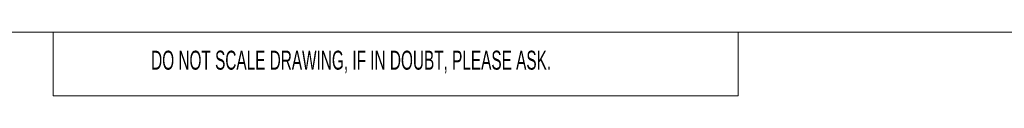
# Paper-space layout 'Sheet2' of a CAD drawing. Header units: millimetres. Extents: x 0 to 420, y 0 to 297.
# Tile 21 of 31: x 163 to 286, y 282 to 290. Entities that reach past the tile are written whole.
import ezdxf

# ---------------------------------------------------------------- set-up
doc = ezdxf.new("R2010")
doc.units = ezdxf.units.MM
doc.styles.add('SLDTEXTSTYLE0', font='TXT', dxfattribs={"width": 0.605})

psp = doc.layouts.new('Sheet2')

# ---------------------------------------------------------------- linework, layer by layer
at = {"color": 7, "linetype": 'Continuous', "lineweight": 18}
for p, q in [((413, 290), (7, 290)), ((167, 290), (167, 282)), ((253, 290), (253, 282)), ((253, 282), (167, 282))]:
    psp.add_line(p, q, dxfattribs=at)

# ---------------------------------------------------------------- texts
at = {"color": 7, "linetype": 'Continuous', "lineweight": 0, "insert": (179.3, 287.67), "char_height": 2.3813, "attachment_point": 1, "style": 'SLDTEXTSTYLE0'}
psp.add_mtext('DO NOT SCALE DRAWING, IF IN DOUBT, PLEASE ASK.', dxfattribs=at)

doc.saveas('drawing.dxf')
